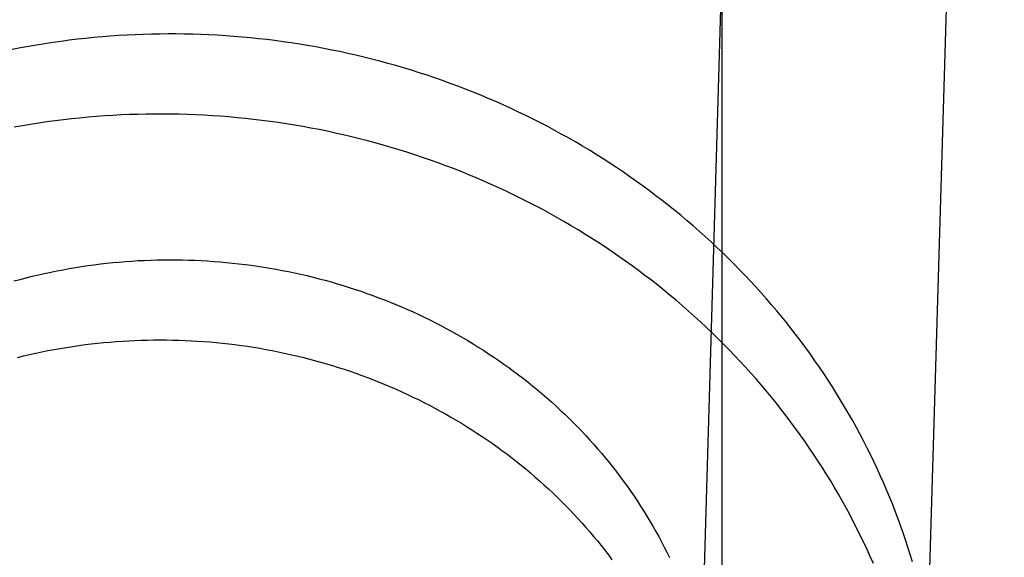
# Model space of a CAD drawing. Header units: inches. Extents: x 0 to 224, y 0 to 145.
# Tile 20 of 89: x 76.4601 to 76.6302, y 52.6677 to 52.7605. Entities that reach past the tile are written whole.
import ezdxf

# ---------------------------------------------------------------- set-up
doc = ezdxf.new("R2010")
doc.units = ezdxf.units.IN
doc.header["$LTSCALE"] = 12.302632
doc.header["$MEASUREMENT"] = 0
doc.linetypes.add('HIDDEN', pattern=[0.2, 0.1, -0.1])
doc.layers.add('DEFAULT_2', color=8, linetype='HIDDEN')

msp = doc.modelspace()

# ---------------------------------------------------------------- linework, layer by layer
at = {"layer": 'DEFAULT_2', "color": 8, "linetype": 'HIDDEN'}
msp.add_line((76.58138, 53.37213), (76.58138, 52.43244), dxfattribs=at)
for points in [[(76.59115, 53.10473), (76.57649, 52.60333), (76.57645, 52.60251), (76.57641, 52.6017), (76.57636, 52.60088), (76.5763, 52.60007), (76.57623, 52.59926), (76.57615, 52.59844), (76.57606, 52.59763), (76.57596, 52.59682), (76.5759, 52.59631)], [(76.61457, 52.59124), (76.61466, 52.592), (76.61481, 52.59322), (76.61494, 52.59444), (76.61506, 52.59566), (76.61517, 52.59689), (76.61526, 52.59811), (76.61534, 52.59934), (76.61541, 52.60057), (76.61546, 52.6018), (76.63017, 53.10473)], [(76.61432, 52.66692), (76.61393, 52.66819), (76.61353, 52.66945), (76.61312, 52.67071), (76.61269, 52.67196), (76.61225, 52.67322), (76.61179, 52.67446), (76.61132, 52.6757), (76.61084, 52.67694), (76.61034, 52.67818), (76.60982, 52.6794), (76.60929, 52.68063), (76.60875, 52.68185), (76.6082, 52.68306), (76.60763, 52.68427), (76.60705, 52.68547), (76.60645, 52.68667), (76.60584, 52.68786), (76.60521, 52.68905), (76.60458, 52.69023), (76.60393, 52.6914), (76.60326, 52.69257), (76.60258, 52.69373), (76.60189, 52.69488), (76.60119, 52.69603), (76.60047, 52.69717), (76.59974, 52.69831), (76.599, 52.69943), (76.59824, 52.70055), (76.59747, 52.70167), (76.59669, 52.70277), (76.59589, 52.70387), (76.59509, 52.70496), (76.59427, 52.70604), (76.59343, 52.70711), (76.59259, 52.70818), (76.59173, 52.70924), (76.59086, 52.71029), (76.58998, 52.71133), (76.58909, 52.71236), (76.58819, 52.71338), (76.58727, 52.7144), (76.58634, 52.7154), (76.5854, 52.7164), (76.58445, 52.71738), (76.58349, 52.71836), (76.58252, 52.71933), (76.58153, 52.72029), (76.58054, 52.72124), (76.57953, 52.72218), (76.57851, 52.7231), (76.57748, 52.72402), (76.57645, 52.72493), (76.5754, 52.72583), (76.57434, 52.72672), (76.57327, 52.7276), (76.57219, 52.72846), (76.5711, 52.72932), (76.57, 52.73016), (76.56889, 52.731), (76.56778, 52.73182), (76.56665, 52.73263), (76.56551, 52.73344), (76.56437, 52.73422), (76.56321, 52.735), (76.56205, 52.73577), (76.56088, 52.73653), (76.55969, 52.73727), (76.5585, 52.738), (76.55731, 52.73872), (76.5561, 52.73943), (76.55489, 52.74012), (76.55366, 52.74081), (76.55243, 52.74148), (76.55119, 52.74214), (76.54995, 52.74279), (76.5487, 52.74342), (76.54744, 52.74404), (76.54617, 52.74465), (76.5449, 52.74525), (76.54361, 52.74583), (76.54233, 52.7464), (76.54103, 52.74696), (76.53973, 52.7475), (76.53843, 52.74804), (76.53711, 52.74856), (76.53579, 52.74906), (76.53447, 52.74955), (76.53314, 52.75003), (76.53181, 52.7505), (76.53046, 52.75095), (76.52912, 52.75139), (76.52777, 52.75181), (76.52641, 52.75223), (76.52505, 52.75262), (76.52369, 52.75301), (76.52232, 52.75338), (76.52095, 52.75374), (76.51957, 52.75408), (76.51819, 52.75441), (76.5168, 52.75472), (76.51541, 52.75503), (76.51402, 52.75531), (76.51263, 52.75559), (76.51123, 52.75585), (76.50983, 52.75609), (76.50842, 52.75632), (76.50702, 52.75654), (76.50561, 52.75674), (76.5042, 52.75693), (76.50278, 52.75711), (76.50137, 52.75727), (76.49995, 52.75741), (76.49853, 52.75754), (76.49711, 52.75766), (76.49569, 52.75776), (76.49427, 52.75785), (76.49285, 52.75793), (76.49142, 52.75799), (76.49, 52.75803), (76.48857, 52.75806), (76.48715, 52.75808), (76.48572, 52.75808), (76.48429, 52.75807), (76.48287, 52.75805), (76.48144, 52.758), (76.48002, 52.75795), (76.47859, 52.75788), (76.47717, 52.7578), (76.47575, 52.7577), (76.47433, 52.75759), (76.47291, 52.75746), (76.47149, 52.75732), (76.47007, 52.75716), (76.46866, 52.75699), (76.46725, 52.75681), (76.46584, 52.75661), (76.46443, 52.7564), (76.46302, 52.75617), (76.46162, 52.75593), (76.46022, 52.75567), (76.45882, 52.7554)], [(76.60756, 52.66663), (76.60701, 52.66785), (76.60646, 52.66907), (76.60589, 52.67029), (76.6053, 52.67149), (76.60471, 52.6727), (76.60409, 52.6739), (76.60347, 52.67509), (76.60283, 52.67627), (76.60218, 52.67745), (76.60151, 52.67863), (76.60083, 52.67979), (76.60014, 52.68096), (76.59943, 52.68211), (76.59871, 52.68326), (76.59798, 52.6844), (76.59723, 52.68553), (76.59647, 52.68665), (76.5957, 52.68777), (76.59491, 52.68888), (76.59412, 52.68999), (76.59331, 52.69108), (76.59248, 52.69217), (76.59165, 52.69325), (76.5908, 52.69432), (76.58994, 52.69538), (76.58907, 52.69643), (76.58818, 52.69748), (76.58729, 52.69852), (76.58638, 52.69954), (76.58546, 52.70056), (76.58452, 52.70157), (76.58358, 52.70257), (76.58263, 52.70357), (76.58166, 52.70455), (76.58068, 52.70552), (76.57969, 52.70648), (76.57869, 52.70744), (76.57768, 52.70838), (76.57666, 52.70931), (76.57562, 52.71023), (76.57458, 52.71115), (76.57353, 52.71205), (76.57246, 52.71294), (76.57139, 52.71382), (76.5703, 52.71469), (76.56921, 52.71555), (76.5681, 52.7164), (76.56699, 52.71724), (76.56587, 52.71806), (76.56473, 52.71888), (76.56359, 52.71968), (76.56244, 52.72047), (76.56128, 52.72125), (76.56011, 52.72202), (76.55893, 52.72278), (76.55774, 52.72353), (76.55654, 52.72426), (76.55534, 52.72498), (76.55412, 52.72569), (76.5529, 52.72639), (76.55167, 52.72707), (76.55044, 52.72775), (76.54919, 52.72841), (76.54794, 52.72906), (76.54668, 52.72969), (76.54541, 52.73031), (76.54414, 52.73092), (76.54286, 52.73152), (76.54157, 52.7321), (76.54028, 52.73268), (76.53897, 52.73323), (76.53767, 52.73378), (76.53635, 52.73431), (76.53503, 52.73483), (76.53371, 52.73533), (76.53238, 52.73583), (76.53104, 52.73631), (76.5297, 52.73677), (76.52835, 52.73722), (76.52699, 52.73766), (76.52564, 52.73808), (76.52427, 52.73849), (76.52291, 52.73889), (76.52153, 52.73927), (76.52016, 52.73964), (76.51878, 52.74), (76.51739, 52.74034), (76.516, 52.74067), (76.51461, 52.74098), (76.51322, 52.74128), (76.51182, 52.74156), (76.51041, 52.74183), (76.50901, 52.74209), (76.5076, 52.74233), (76.50619, 52.74256), (76.50477, 52.74277), (76.50336, 52.74297), (76.50194, 52.74316), (76.50052, 52.74333), (76.4991, 52.74349), (76.49767, 52.74363), (76.49625, 52.74376), (76.49482, 52.74387), (76.49339, 52.74397), (76.49196, 52.74405), (76.49053, 52.74412), (76.4891, 52.74418), (76.48767, 52.74422), (76.48624, 52.74424), (76.4848, 52.74425), (76.48337, 52.74425), (76.48194, 52.74423), (76.48051, 52.7442), (76.47908, 52.74416), (76.47765, 52.7441), (76.47621, 52.74402), (76.47479, 52.74393), (76.47336, 52.74383), (76.47193, 52.74371), (76.4705, 52.74357), (76.46908, 52.74342), (76.46766, 52.74326), (76.46624, 52.74309), (76.46482, 52.74289), (76.4634, 52.74269), (76.46199, 52.74247), (76.46058, 52.74223), (76.45917, 52.74199)], [(76.45912, 52.71543), (76.46017, 52.71571), (76.46122, 52.71598), (76.46228, 52.71625), (76.46333, 52.7165), (76.46439, 52.71673), (76.46546, 52.71696), (76.46652, 52.71718), (76.46759, 52.71738), (76.46866, 52.71758), (76.46974, 52.71776), (76.47081, 52.71793), (76.47189, 52.71808), (76.47297, 52.71823), (76.47405, 52.71837), (76.47513, 52.71849), (76.47621, 52.7186), (76.4773, 52.7187), (76.47838, 52.71879), (76.47947, 52.71887), (76.48056, 52.71894), (76.48165, 52.71899), (76.48274, 52.71903), (76.48383, 52.71906), (76.48491, 52.71908), (76.486, 52.71909), (76.48709, 52.71909), (76.48818, 52.71907), (76.48927, 52.71905), (76.49036, 52.71901), (76.49145, 52.71896), (76.49254, 52.71889), (76.49362, 52.71882), (76.49471, 52.71874), (76.49579, 52.71864), (76.49688, 52.71853), (76.49796, 52.71841), (76.49904, 52.71828), (76.50011, 52.71814), (76.50119, 52.71799), (76.50227, 52.71782), (76.50334, 52.71764), (76.50441, 52.71746), (76.50547, 52.71726), (76.50654, 52.71705), (76.5076, 52.71682), (76.50866, 52.71659), (76.50971, 52.71635), (76.51077, 52.71609), (76.51182, 52.71582), (76.51286, 52.71555), (76.51391, 52.71526), (76.51494, 52.71496), (76.51598, 52.71465), (76.51701, 52.71432), (76.51804, 52.71399), (76.51906, 52.71365), (76.52008, 52.71329), (76.52109, 52.71293), (76.5221, 52.71255), (76.5231, 52.71217), (76.5241, 52.71177), (76.5251, 52.71136), (76.52608, 52.71094), (76.52707, 52.71052), (76.52805, 52.71008), (76.52902, 52.70963), (76.52999, 52.70917), (76.53095, 52.7087), (76.5319, 52.70822), (76.53285, 52.70773), (76.53379, 52.70723), (76.53473, 52.70672), (76.53566, 52.7062), (76.53658, 52.70567), (76.5375, 52.70513), (76.53841, 52.70458), (76.53931, 52.70403), (76.54021, 52.70346), (76.54109, 52.70288), (76.54198, 52.70229), (76.54285, 52.7017), (76.54372, 52.70109), (76.54457, 52.70048), (76.54542, 52.69986), (76.54627, 52.69923), (76.5471, 52.69858), (76.54793, 52.69794), (76.54875, 52.69728), (76.54956, 52.69661), (76.55036, 52.69593), (76.55115, 52.69525), (76.55194, 52.69456), (76.55271, 52.69386), (76.55348, 52.69315), (76.55424, 52.69243), (76.55499, 52.69171), (76.55573, 52.69098), (76.55646, 52.69024), (76.55718, 52.68949)], [(76.45973, 52.70224), (76.46077, 52.70249), (76.46182, 52.70274), (76.46288, 52.70297), (76.46394, 52.70319), (76.46499, 52.70341), (76.46606, 52.70361), (76.46712, 52.70379), (76.46819, 52.70397), (76.46926, 52.70414), (76.47033, 52.70429), (76.4714, 52.70444), (76.47247, 52.70457), (76.47355, 52.70469), (76.47462, 52.7048), (76.4757, 52.70489), (76.47678, 52.70498), (76.47786, 52.70506), (76.47894, 52.70512), (76.48002, 52.70517), (76.4811, 52.70521), (76.48218, 52.70524), (76.48327, 52.70526), (76.48435, 52.70526), (76.48543, 52.70526), (76.48651, 52.70524), (76.4876, 52.70521), (76.48868, 52.70517), (76.48976, 52.70512), (76.49084, 52.70506), (76.49192, 52.70498), (76.49299, 52.7049), (76.49407, 52.7048), (76.49515, 52.70469), (76.49622, 52.70457), (76.49729, 52.70444), (76.49836, 52.7043), (76.49943, 52.70415), (76.5005, 52.70398), (76.50156, 52.70381), (76.50263, 52.70362), (76.50369, 52.70342), (76.50474, 52.70321), (76.5058, 52.70299), (76.50685, 52.70276), (76.5079, 52.70252), (76.50894, 52.70226), (76.50999, 52.702), (76.51102, 52.70172), (76.51206, 52.70144), (76.51309, 52.70114), (76.51412, 52.70083), (76.51514, 52.70051), (76.51616, 52.70018), (76.51718, 52.69984), (76.51819, 52.69949), (76.5192, 52.69913), (76.5202, 52.69876), (76.5212, 52.69837), (76.52219, 52.69798), (76.52318, 52.69758), (76.52416, 52.69716), (76.52514, 52.69674), (76.52611, 52.6963), (76.52708, 52.69586), (76.52804, 52.6954), (76.52899, 52.69494), (76.52994, 52.69446), (76.53089, 52.69398), (76.53182, 52.69348), (76.53275, 52.69298), (76.53368, 52.69247), (76.5346, 52.69194), (76.53551, 52.69141), (76.53641, 52.69086), (76.53731, 52.69031), (76.5382, 52.68975), (76.53909, 52.68918), (76.53996, 52.6886), (76.54083, 52.68801), (76.54169, 52.68741), (76.54255, 52.6868), (76.5434, 52.68619), (76.54423, 52.68556), (76.54507, 52.68493), (76.54589, 52.68428), (76.5467, 52.68363), (76.54751, 52.68297), (76.54831, 52.68231), (76.5491, 52.68163), (76.54988, 52.68094), (76.55066, 52.68025), (76.55142, 52.67955), (76.55218, 52.67884), (76.55292, 52.67812), (76.55366, 52.6774), (76.55439, 52.67667)], [(76.55718, 52.68949), (76.55789, 52.68873), (76.55859, 52.68797), (76.55928, 52.6872), (76.55997, 52.68642), (76.56064, 52.68564), (76.5613, 52.68485), (76.56196, 52.68405), (76.5626, 52.68324), (76.56323, 52.68243), (76.56385, 52.68161), (76.56446, 52.68078), (76.56507, 52.67995), (76.56566, 52.67911), (76.56624, 52.67827), (76.56681, 52.67742), (76.56736, 52.67656), (76.56791, 52.67569), (76.56845, 52.67483), (76.56897, 52.67395), (76.56949, 52.67307), (76.56999, 52.67219), (76.57048, 52.6713), (76.57096, 52.6704), (76.57143, 52.6695), (76.57189, 52.66859), (76.57233, 52.66768)], [(76.55439, 52.67667), (76.55511, 52.67593), (76.55582, 52.67518), (76.55652, 52.67442), (76.55721, 52.67366), (76.55789, 52.67289), (76.55856, 52.67211), (76.55923, 52.67133), (76.55988, 52.67054), (76.56052, 52.66974), (76.56115, 52.66894), (76.56178, 52.66813), (76.56239, 52.66731)]]:
    msp.add_lwpolyline(points, dxfattribs=at)

doc.saveas('drawing.dxf')
